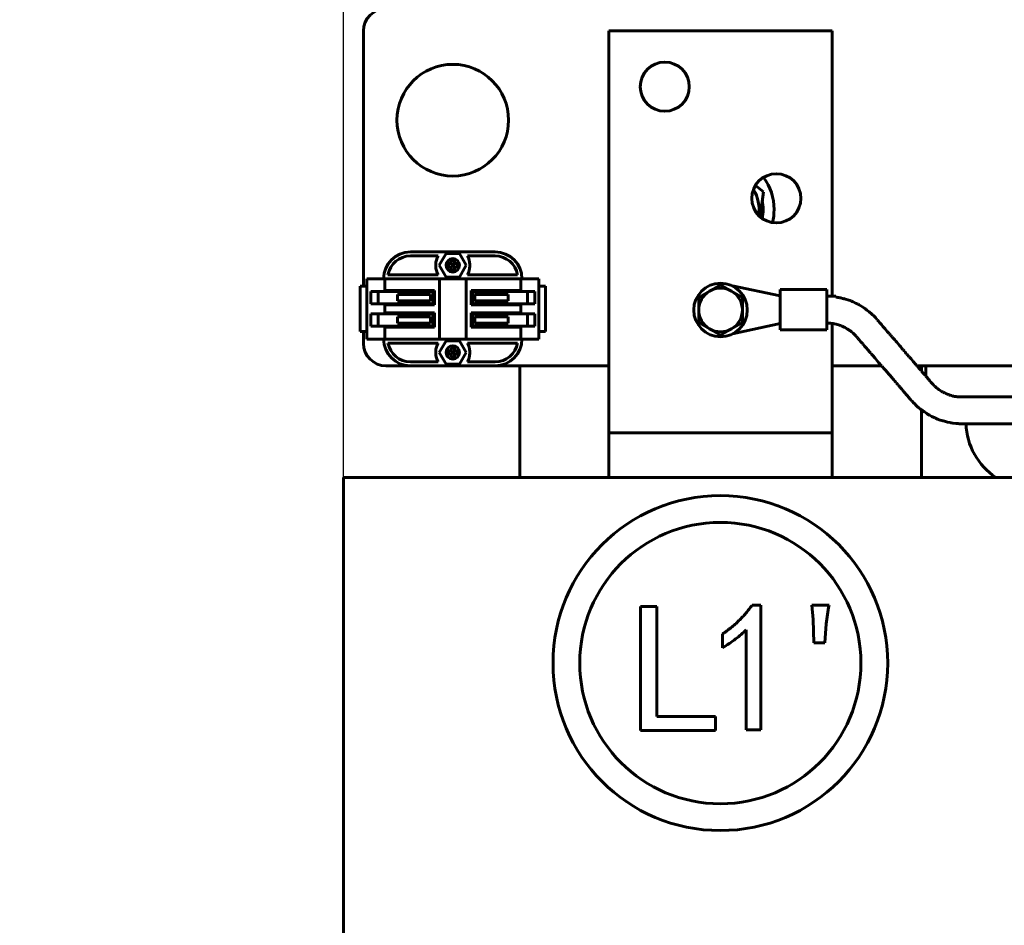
# Model space of a CAD drawing. Header units: millimetres. Extents: x 0 to 420, y 0 to 594.
# Tile 5 of 15: x 155 to 211, y 255 to 306. Entities that reach past the tile are written whole.
import ezdxf

# ---------------------------------------------------------------- set-up
doc = ezdxf.new("R2010")
doc.units = ezdxf.units.MM
doc.linetypes.add('K5LT_BASIC', pattern=[0])
doc.linetypes.add('K5LT_THIN', pattern=[0])
doc.layers.add('Системный слой', color=7, linetype='Continuous')
doc.styles.add('KDIMTEXTSTYLE', font='GOST_AU.SHX', dxfattribs={"width": 0.96, "oblique": 15, "height": 5})
doc.dimstyles.new('KDIMSTYLE (0.25)', dxfattribs={"dimtxt": 5, "dimasz": 1, "dimexe": 2, "dimexo": 0, "dimgap": 1, "dimtad": 1, "dimlfac": 4, "dimtxsty": 'KDIMTEXTSTYLE', "dimsah": 1, "dimcen": 0, "dimdle": 1, "dimadec": 0, "dimazin": 0, "dimtfac": 0.667, "dimtmove": 0, "dimatfit": 3, "dimfxl": 1, "dimtvp": 1, "dimtolj": 1, "dimtzin": 0, "dimarcsym": 0})

# ---------------------------------------------------------------- blocks, each defined once
blk = doc.blocks.new('U0')
at = {"layer": 'Системный слой', "color": 150, "linetype": 'K5LT_BASIC', "lineweight": 60, "true_color": 0x0080ff}
for p, q in [((175.934, 289.311), (175.934, 289.368)), ((175.934, 288.554), (175.934, 288.611))]:
    blk.add_line(p, q, dxfattribs=at)
blk = doc.blocks.new('U1')
at = {"layer": 'Системный слой', "color": 150, "linetype": 'K5LT_BASIC', "lineweight": 60, "true_color": 0x0080ff}
for p, q in [((175.934, 290.561), (175.934, 290.618)), ((175.934, 289.804), (175.934, 289.861))]:
    blk.add_line(p, q, dxfattribs=at)
blk = doc.blocks.new('U2')
at = {"layer": 'Системный слой', "color": 150, "linetype": 'K5LT_BASIC', "lineweight": 60, "true_color": 0x0080ff}
for p, q in [((183.549, 290.618), (183.549, 290.561)), ((183.549, 289.861), (183.549, 289.804))]:
    blk.add_line(p, q, dxfattribs=at)
blk = doc.blocks.new('U3')
at = {"layer": 'Системный слой', "color": 150, "linetype": 'K5LT_BASIC', "lineweight": 60, "true_color": 0x0080ff}
for p, q in [((183.549, 289.368), (183.549, 289.311)), ((183.549, 288.611), (183.549, 288.554))]:
    blk.add_line(p, q, dxfattribs=at)
blk = doc.blocks.new('U6')
at = {"layer": 'Системный слой', "color": 150, "linetype": 'K5LT_BASIC', "lineweight": 60, "true_color": 0x0080ff}
blk.add_line((183.492, 286.399), (183.492, 280.149), dxfattribs=at)
blk = doc.blocks.new('U7')
at = {"layer": 'Системный слой', "color": 150, "linetype": 'K5LT_BASIC', "lineweight": 60, "true_color": 0x0080ff}
for p, q in [((205.992, 286.111), (205.992, 286.399)), ((205.992, 280.149), (205.992, 283.937))]:
    blk.add_line(p, q, dxfattribs=at)
blk = doc.blocks.new('U30')
at = {"layer": 'Системный слой', "color": 150, "linetype": 'K5LT_BASIC', "lineweight": 60, "true_color": 0x0080ff}
for p, q in [((201.204, 290.248), (201.266, 290.236)), ((201.266, 290.236), (201.298, 290.231)), ((201.298, 290.231), (201.314, 290.228)), ((201.314, 290.228), (201.322, 290.226)), ((201.322, 290.226), (201.335, 290.224)), ((201.335, 290.224), (201.347, 290.222)), ((201.347, 290.222), (201.364, 290.218)), ((201.364, 290.218), (201.39, 290.214)), ((201.39, 290.214), (201.429, 290.206)), ((201.429, 290.206), (201.486, 290.195)), ((201.486, 290.195), (201.571, 290.176)), ((201.571, 290.176), (201.609, 290.167)), ((201.609, 290.167), (201.617, 290.165)), ((201.617, 290.165), (201.634, 290.16)), ((201.634, 290.16), (201.669, 290.151)), ((201.669, 290.151), (201.736, 290.132)), ((201.736, 290.132), (201.869, 290.092)), ((201.869, 290.092), (202.051, 290.027)), ((202.051, 290.027), (202.059, 290.024)), ((202.059, 290.024), (202.076, 290.017)), ((202.076, 290.017), (202.11, 290.003)), ((202.11, 290.003), (202.177, 289.975)), ((202.177, 289.975), (202.309, 289.914)), ((202.309, 289.914), (202.445, 289.844)), ((202.445, 289.844), (202.453, 289.84)), ((202.453, 289.84), (202.468, 289.831)), ((202.468, 289.831), (202.5, 289.813)), ((202.5, 289.813), (202.562, 289.777)), ((202.562, 289.777), (202.685, 289.701)), ((202.685, 289.701), (202.824, 289.607)), ((202.824, 289.607), (202.831, 289.602)), ((202.831, 289.602), (202.847, 289.591)), ((202.847, 289.591), (202.878, 289.568)), ((202.878, 289.568), (202.94, 289.522)), ((202.94, 289.522), (203.061, 289.426)), ((203.061, 289.426), (203.202, 289.306)), ((203.202, 289.306), (203.209, 289.299)), ((203.209, 289.299), (203.223, 289.286)), ((203.223, 289.286), (203.252, 289.26)), ((203.252, 289.26), (203.307, 289.207)), ((203.307, 289.207), (203.414, 289.099)), ((203.414, 289.099), (203.522, 288.98)), ((203.522, 288.98), (203.527, 288.974)), ((203.527, 288.974), (203.537, 288.962)), ((203.537, 288.962), (203.557, 288.939)), ((203.557, 288.939), (203.597, 288.892)), ((203.597, 288.892), (203.655, 288.825)), ((203.655, 288.825), (203.684, 288.791)), ((203.684, 288.791), (203.699, 288.774)), ((203.699, 288.774), (203.717, 288.753)), ((203.717, 288.753), (203.758, 288.705)), ((203.758, 288.705), (203.842, 288.608)), ((203.842, 288.608), (203.878, 288.566)), ((203.878, 288.566), (203.928, 288.507)), ((203.928, 288.507), (203.933, 288.502)), ((203.933, 288.502), (203.943, 288.49)), ((203.943, 288.49), (203.963, 288.467)), ((203.963, 288.467), (204.003, 288.421)), ((204.003, 288.421), (204.084, 288.327)), ((204.084, 288.327), (204.192, 288.201)), ((204.192, 288.201), (204.196, 288.197)), ((204.196, 288.197), (204.204, 288.188)), ((204.204, 288.188), (204.219, 288.17)), ((204.219, 288.17), (204.251, 288.133)), ((204.251, 288.133), (204.264, 288.117)), ((204.264, 288.117), (204.269, 288.112)), ((204.269, 288.112), (204.274, 288.106)), ((204.274, 288.106), (204.283, 288.095)), ((204.283, 288.095), (204.287, 288.091)), ((204.287, 288.091), (204.292, 288.085)), ((204.292, 288.085), (204.302, 288.074)), ((204.302, 288.074), (204.306, 288.069)), ((204.306, 288.069), (204.311, 288.063)), ((204.311, 288.063), (204.321, 288.051)), ((204.321, 288.051), (204.333, 288.038)), ((204.333, 288.038), (204.337, 288.033)), ((204.337, 288.033), (204.343, 288.026)), ((204.343, 288.026), (204.354, 288.013)), ((204.354, 288.013), (204.376, 287.987)), ((204.376, 287.987), (204.415, 287.942)), ((204.415, 287.942), (204.499, 287.845)), ((204.499, 287.845), (204.555, 287.78)), ((204.555, 287.78), (204.608, 287.718)), ((204.608, 287.718), (204.688, 287.626)), ((204.688, 287.626), (204.765, 287.536)), ((204.765, 287.536), (204.769, 287.531)), ((204.769, 287.531), (204.778, 287.52)), ((204.778, 287.52), (204.797, 287.499)), ((204.797, 287.499), (204.833, 287.457)), ((204.833, 287.457), (204.906, 287.372)), ((204.906, 287.372), (204.955, 287.315)), ((204.955, 287.315), (204.959, 287.311)), ((204.959, 287.311), (204.966, 287.303)), ((204.966, 287.303), (204.98, 287.287)), ((204.98, 287.287), (205.007, 287.255)), ((205.007, 287.255), (205.03, 287.229)), ((205.03, 287.229), (205.034, 287.224)), ((205.034, 287.224), (205.039, 287.218)), ((205.039, 287.218), (205.048, 287.207)), ((205.048, 287.207), (205.052, 287.202)), ((205.052, 287.202), (205.057, 287.197)), ((205.057, 287.197), (205.066, 287.186)), ((205.066, 287.186), (205.07, 287.182)), ((205.07, 287.182), (205.074, 287.177)), ((205.074, 287.177), (205.082, 287.168)), ((205.082, 287.168), (205.097, 287.15)), ((205.097, 287.15), (205.101, 287.146)), ((205.101, 287.146), (205.105, 287.141)), ((205.105, 287.141), (205.112, 287.132)), ((205.112, 287.132), (205.127, 287.115)), ((205.127, 287.115), (205.157, 287.08)), ((205.157, 287.08), (205.162, 287.075)), ((205.162, 287.075), (205.165, 287.071)), ((205.165, 287.071), (205.172, 287.064)), ((205.172, 287.064), (205.184, 287.05)), ((205.184, 287.05), (205.208, 287.022)), ((205.208, 287.022), (205.256, 286.966)), ((205.256, 286.966), (205.287, 286.929)), ((205.287, 286.929), (205.292, 286.924)), ((205.292, 286.924), (205.3, 286.915)), ((205.3, 286.915), (205.316, 286.896)), ((205.316, 286.896), (205.349, 286.858)), ((205.349, 286.858), (205.414, 286.783)), ((205.414, 286.783), (205.535, 286.642)), ((205.535, 286.642), (205.539, 286.638)), ((205.539, 286.638), (205.545, 286.63)), ((205.545, 286.63), (205.557, 286.616)), ((205.557, 286.616), (205.582, 286.587)), ((205.582, 286.587), (205.633, 286.528)), ((205.633, 286.528), (205.703, 286.447)), ((205.703, 286.447), (205.707, 286.442)), ((205.707, 286.442), (205.713, 286.435)), ((205.713, 286.435), (205.726, 286.42)), ((205.726, 286.42), (205.745, 286.398)), ((205.745, 286.398), (205.749, 286.393)), ((205.749, 286.393), (205.754, 286.387)), ((205.754, 286.387), (205.764, 286.375)), ((205.764, 286.375), (205.785, 286.351)), ((205.785, 286.351), (205.8, 286.334)), ((205.8, 286.334), (205.804, 286.329)), ((205.804, 286.329), (205.809, 286.323)), ((205.809, 286.323), (205.819, 286.312)), ((205.819, 286.312), (205.825, 286.305)), ((205.825, 286.305), (205.829, 286.3)), ((205.829, 286.3), (205.834, 286.295)), ((205.834, 286.295), (205.843, 286.284)), ((205.843, 286.284), (205.85, 286.276)), ((205.85, 286.276), (205.854, 286.271)), ((205.854, 286.271), (205.859, 286.265)), ((205.859, 286.265), (205.869, 286.253)), ((205.869, 286.253), (205.89, 286.23)), ((205.89, 286.23), (205.901, 286.216)), ((205.901, 286.216), (205.906, 286.211)), ((205.906, 286.211), (205.911, 286.205)), ((205.911, 286.205), (205.923, 286.191)), ((205.923, 286.191), (205.945, 286.165)), ((205.945, 286.165), (205.956, 286.152)), ((205.956, 286.152), (205.962, 286.146)), ((205.962, 286.146), (205.966, 286.141)), ((205.966, 286.141), (205.971, 286.136)), ((205.971, 286.136), (205.975, 286.131)), ((205.975, 286.131), (205.981, 286.124)), ((205.981, 286.124), (205.989, 286.114)), ((205.989, 286.114), (205.994, 286.109)), ((205.994, 286.109), (205.998, 286.104)), ((205.998, 286.104), (206.002, 286.099)), ((206.002, 286.099), (206.007, 286.094)), ((206.007, 286.094), (206.011, 286.089)), ((206.011, 286.089), (206.018, 286.081)), ((206.018, 286.081), (206.032, 286.065)), ((206.032, 286.065), (206.06, 286.032)), ((206.06, 286.032), (206.116, 285.967)), ((206.116, 285.967), (206.219, 285.847)), ((206.219, 285.847), (206.224, 285.842)), ((206.224, 285.842), (206.229, 285.836)), ((206.229, 285.836), (206.233, 285.831)), ((206.233, 285.831), (206.238, 285.825)), ((206.238, 285.825), (206.244, 285.819)), ((206.244, 285.819), (206.248, 285.814)), ((206.248, 285.814), (206.254, 285.806)), ((206.254, 285.806), (206.267, 285.791)), ((206.267, 285.791), (206.294, 285.761)), ((206.294, 285.761), (206.327, 285.722)), ((206.327, 285.722), (206.344, 285.702)), ((206.344, 285.702), (206.352, 285.692)), ((206.352, 285.692), (206.363, 285.68)), ((206.363, 285.68), (206.371, 285.671)), ((206.371, 285.671), (206.383, 285.656)), ((206.383, 285.656), (206.402, 285.635)), ((206.402, 285.635), (206.429, 285.603)), ((206.429, 285.603), (206.471, 285.555)), ((206.471, 285.555), (206.531, 285.485)), ((206.531, 285.485), (206.585, 285.422)), ((206.585, 285.422), (206.59, 285.417)), ((206.59, 285.417), (206.599, 285.406)), ((206.599, 285.406), (206.618, 285.385)), ((206.618, 285.385), (206.656, 285.344)), ((206.656, 285.344), (206.734, 285.265)), ((206.734, 285.265), (206.738, 285.261)), ((206.738, 285.261), (206.745, 285.254)), ((206.745, 285.254), (206.76, 285.241)), ((206.76, 285.241), (206.788, 285.214)), ((206.788, 285.214), (206.847, 285.163)), ((206.847, 285.163), (206.9, 285.12)), ((206.9, 285.12), (206.905, 285.116)), ((206.905, 285.116), (206.914, 285.11)), ((206.914, 285.11), (206.931, 285.097)), ((206.931, 285.097), (206.966, 285.071)), ((206.966, 285.071), (207.039, 285.022)), ((207.039, 285.022), (207.101, 284.983)), ((207.101, 284.983), (207.107, 284.98)), ((207.107, 284.98), (207.115, 284.975)), ((207.115, 284.975), (207.132, 284.965)), ((207.132, 284.965), (207.167, 284.945)), ((207.167, 284.945), (207.188, 284.934)), ((207.188, 284.934), (207.194, 284.931)), ((207.194, 284.931), (207.202, 284.927)), ((207.202, 284.927), (207.217, 284.919)), ((207.217, 284.919), (207.249, 284.903)), ((207.249, 284.903), (207.296, 284.879)), ((207.296, 284.879), (207.302, 284.876)), ((207.302, 284.876), (207.31, 284.873)), ((207.31, 284.873), (207.324, 284.866)), ((207.324, 284.866), (207.33, 284.863)), ((207.33, 284.863), (207.337, 284.86)), ((207.337, 284.86), (207.35, 284.854)), ((207.35, 284.854), (207.356, 284.852)), ((207.356, 284.852), (207.362, 284.849)), ((207.362, 284.849), (207.373, 284.844)), ((207.373, 284.844), (207.379, 284.842)), ((207.379, 284.842), (207.385, 284.839)), ((207.385, 284.839), (207.395, 284.834)), ((207.395, 284.834), (207.417, 284.825)), ((207.417, 284.825), (207.423, 284.822)), ((207.423, 284.822), (207.429, 284.82)), ((207.429, 284.82), (207.44, 284.815)), ((207.44, 284.815), (207.461, 284.806)), ((207.461, 284.806), (207.505, 284.789)), ((207.505, 284.789), (207.511, 284.787)), ((207.511, 284.787), (207.517, 284.785)), ((207.517, 284.785), (207.527, 284.781)), ((207.527, 284.781), (207.548, 284.773)), ((207.548, 284.773), (207.589, 284.759)), ((207.589, 284.759), (207.671, 284.733)), ((207.671, 284.733), (207.691, 284.728)), ((207.691, 284.728), (207.697, 284.726)), ((207.697, 284.726), (207.707, 284.723)), ((207.707, 284.723), (207.728, 284.718)), ((207.728, 284.718), (207.771, 284.708)), ((207.771, 284.708), (207.855, 284.69)), ((207.855, 284.69), (207.94, 284.676)), ((207.94, 284.676), (207.946, 284.675)), ((207.946, 284.675), (207.957, 284.674)), ((207.957, 284.674), (207.979, 284.671)), ((207.979, 284.671), (208.023, 284.666)), ((208.023, 284.666), (208.11, 284.659)), ((208.11, 284.659), (208.158, 284.656)), ((208.158, 284.656), (208.164, 284.656)), ((208.164, 284.656), (208.174, 284.656)), ((208.174, 284.656), (208.194, 284.655)), ((208.194, 284.655), (208.235, 284.654)), ((208.235, 284.654), (208.271, 284.654)), ((208.271, 284.654), (208.305, 284.654)), ((208.305, 284.654), (208.344, 284.654)), ((208.344, 284.654), (208.35, 284.654)), ((208.35, 284.654), (208.36, 284.654)), ((208.36, 284.654), (208.381, 284.654)), ((208.381, 284.654), (208.422, 284.654)), ((208.422, 284.654), (208.506, 284.654)), ((208.506, 284.654), (208.547, 284.654)), ((208.547, 284.654), (208.553, 284.654)), ((208.553, 284.654), (208.565, 284.654)), ((208.565, 284.654), (208.589, 284.654)), ((208.589, 284.654), (208.637, 284.654)), ((208.637, 284.654), (208.714, 284.654)), ((208.714, 284.654), (208.753, 284.654)), ((208.753, 284.654), (208.772, 284.654)), ((208.772, 284.654), (208.782, 284.654)), ((208.782, 284.654), (208.804, 284.654)), ((208.804, 284.654), (208.817, 284.654)), ((208.817, 284.654), (208.836, 284.654)), ((208.836, 284.654), (208.852, 284.654)), ((208.852, 284.654), (208.859, 284.654)), ((208.859, 284.654), (208.869, 284.654)), ((208.869, 284.654), (208.89, 284.654)), ((208.89, 284.654), (208.903, 284.654)), ((208.903, 284.654), (208.909, 284.654)), ((208.909, 284.654), (208.918, 284.654)), ((208.918, 284.654), (208.935, 284.654)), ((208.935, 284.654), (208.968, 284.654)), ((208.968, 284.654), (209.019, 284.654)), ((209.019, 284.654), (209.025, 284.654)), ((209.025, 284.654), (209.033, 284.654)), ((209.033, 284.654), (209.047, 284.654)), ((209.047, 284.654), (209.053, 284.654)), ((209.053, 284.654), (209.059, 284.654)), ((209.059, 284.654), (209.072, 284.654)), ((209.072, 284.654), (209.078, 284.654)), ((209.078, 284.654), (209.084, 284.654)), ((209.084, 284.654), (209.093, 284.654)), ((209.093, 284.654), (209.111, 284.654)), ((209.111, 284.654), (209.123, 284.654)), ((209.123, 284.654), (209.129, 284.654)), ((209.129, 284.654), (209.137, 284.654)), ((209.137, 284.654), (209.153, 284.654)), ((209.153, 284.654), (209.185, 284.654)), ((209.185, 284.654), (209.215, 284.654)), ((209.215, 284.654), (209.221, 284.654)), ((209.221, 284.654), (209.229, 284.654)), ((209.229, 284.654), (209.244, 284.654)), ((209.244, 284.654), (209.251, 284.654)), ((209.251, 284.654), (209.259, 284.654)), ((209.259, 284.654), (209.276, 284.654)), ((209.276, 284.654), (209.309, 284.654)), ((209.309, 284.654), (209.375, 284.654)), ((209.375, 284.654), (209.451, 284.654)), ((209.451, 284.654), (209.545, 284.654)), ((209.545, 284.654), (209.658, 284.654)), ((209.658, 284.654), (209.677, 284.654)), ((209.677, 284.654), (209.683, 284.654)), ((209.683, 284.654), (209.693, 284.654)), ((209.693, 284.654), (209.713, 284.654)), ((209.713, 284.654), (209.753, 284.654)), ((209.753, 284.654), (209.791, 284.654)), ((209.791, 284.654), (209.797, 284.654)), ((209.797, 284.654), (209.805, 284.654)), ((209.805, 284.654), (209.819, 284.654)), ((209.819, 284.654), (209.826, 284.654)), ((209.826, 284.654), (209.833, 284.654)), ((209.833, 284.654), (209.847, 284.654)), ((209.847, 284.654), (209.853, 284.654)), ((209.853, 284.654), (209.86, 284.654)), ((209.86, 284.654), (209.872, 284.654)), ((209.872, 284.654), (209.897, 284.654)), ((209.897, 284.654), (209.946, 284.654)), ((209.946, 284.654), (209.988, 284.654)), ((209.988, 284.654), (210.071, 284.654)), ((210.071, 284.654), (210.238, 284.654)), ((210.238, 284.654), (210.571, 284.654)), ((210.571, 284.654), (211.239, 284.654))]:
    blk.add_line(p, q, dxfattribs=at)
blk = doc.blocks.new('U35')
at = {"layer": 'Системный слой', "color": 150, "linetype": 'K5LT_BASIC', "lineweight": 60, "true_color": 0x0080ff}
for p, q in [((200.704, 288.789), (200.742, 288.789)), ((200.742, 288.789), (200.764, 288.788)), ((200.764, 288.788), (200.779, 288.788)), ((200.779, 288.788), (200.79, 288.787)), ((200.79, 288.787), (200.801, 288.787)), ((200.801, 288.787), (200.822, 288.785)), ((200.822, 288.785), (200.864, 288.782)), ((200.864, 288.782), (200.896, 288.779)), ((200.896, 288.779), (200.912, 288.778)), ((200.912, 288.778), (200.923, 288.777)), ((200.923, 288.777), (200.934, 288.776)), ((200.934, 288.776), (200.945, 288.774)), ((200.945, 288.774), (200.958, 288.773)), ((200.958, 288.773), (200.976, 288.772)), ((200.976, 288.772), (200.992, 288.77)), ((200.992, 288.77), (201.003, 288.769)), ((201.003, 288.769), (201.014, 288.767)), ((201.014, 288.767), (201.029, 288.765)), ((201.029, 288.765), (201.06, 288.76)), ((201.06, 288.76), (201.122, 288.749)), ((201.122, 288.749), (201.222, 288.726)), ((201.222, 288.726), (201.233, 288.723)), ((201.233, 288.723), (201.249, 288.719)), ((201.249, 288.719), (201.28, 288.71)), ((201.28, 288.71), (201.342, 288.691)), ((201.342, 288.691), (201.458, 288.65)), ((201.458, 288.65), (201.468, 288.646)), ((201.468, 288.646), (201.481, 288.641)), ((201.481, 288.641), (201.504, 288.632)), ((201.504, 288.632), (201.514, 288.628)), ((201.514, 288.628), (201.526, 288.622)), ((201.526, 288.622), (201.551, 288.612)), ((201.551, 288.612), (201.6, 288.59)), ((201.6, 288.59), (201.61, 288.586)), ((201.61, 288.586), (201.621, 288.581)), ((201.621, 288.581), (201.632, 288.576)), ((201.632, 288.576), (201.642, 288.571)), ((201.642, 288.571), (201.653, 288.566)), ((201.653, 288.566), (201.663, 288.561)), ((201.663, 288.561), (201.676, 288.554)), ((201.676, 288.554), (201.7, 288.543)), ((201.7, 288.543), (201.71, 288.538)), ((201.71, 288.538), (201.722, 288.532)), ((201.722, 288.532), (201.745, 288.52)), ((201.745, 288.52), (201.791, 288.495)), ((201.791, 288.495), (201.801, 288.49)), ((201.801, 288.49), (201.81, 288.484)), ((201.81, 288.484), (201.828, 288.474)), ((201.828, 288.474), (201.863, 288.453)), ((201.863, 288.453), (201.931, 288.411)), ((201.931, 288.411), (201.974, 288.381)), ((201.974, 288.381), (201.983, 288.375)), ((201.983, 288.375), (201.995, 288.366)), ((201.995, 288.366), (202.02, 288.348)), ((202.02, 288.348), (202.07, 288.31)), ((202.07, 288.31), (202.166, 288.228)), ((202.166, 288.228), (202.174, 288.22)), ((202.174, 288.22), (202.182, 288.213)), ((202.182, 288.213), (202.195, 288.201)), ((202.195, 288.201), (202.22, 288.178)), ((202.22, 288.178), (202.268, 288.129)), ((202.268, 288.129), (202.336, 288.056)), ((202.336, 288.056), (202.344, 288.048)), ((202.344, 288.048), (202.355, 288.035)), ((202.355, 288.035), (202.377, 288.011)), ((202.377, 288.011), (202.407, 287.976)), ((202.407, 287.976), (202.423, 287.957)), ((202.423, 287.957), (202.435, 287.943)), ((202.435, 287.943), (202.446, 287.93)), ((202.446, 287.93), (202.46, 287.914)), ((202.46, 287.914), (202.479, 287.892)), ((202.479, 287.892), (202.486, 287.883)), ((202.486, 287.883), (202.494, 287.875)), ((202.494, 287.875), (202.507, 287.859)), ((202.507, 287.859), (202.533, 287.829)), ((202.533, 287.829), (202.585, 287.768)), ((202.585, 287.768), (202.678, 287.661)), ((202.678, 287.661), (202.685, 287.652)), ((202.685, 287.652), (202.698, 287.637)), ((202.698, 287.637), (202.723, 287.608)), ((202.723, 287.608), (202.773, 287.55)), ((202.773, 287.55), (202.814, 287.503)), ((202.814, 287.503), (202.834, 287.48)), ((202.834, 287.48), (202.859, 287.451)), ((202.859, 287.451), (202.902, 287.4)), ((202.902, 287.4), (202.934, 287.364)), ((202.934, 287.364), (202.981, 287.309)), ((202.981, 287.309), (203.007, 287.279)), ((203.007, 287.279), (203.014, 287.271)), ((203.014, 287.271), (203.025, 287.258)), ((203.025, 287.258), (203.04, 287.24)), ((203.04, 287.24), (203.047, 287.232)), ((203.047, 287.232), (203.056, 287.222)), ((203.056, 287.222), (203.074, 287.201)), ((203.074, 287.201), (203.085, 287.188)), ((203.085, 287.188), (203.093, 287.179)), ((203.093, 287.179), (203.1, 287.171)), ((203.1, 287.171), (203.107, 287.162)), ((203.107, 287.162), (203.115, 287.153)), ((203.115, 287.153), (203.126, 287.141)), ((203.126, 287.141), (203.135, 287.131)), ((203.135, 287.131), (203.142, 287.122)), ((203.142, 287.122), (203.149, 287.114)), ((203.149, 287.114), (203.156, 287.105)), ((203.156, 287.105), (203.164, 287.096)), ((203.164, 287.096), (203.171, 287.088)), ((203.171, 287.088), (203.185, 287.072)), ((203.185, 287.072), (203.213, 287.04)), ((203.213, 287.04), (203.268, 286.976)), ((203.268, 286.976), (203.378, 286.848)), ((203.378, 286.848), (203.599, 286.591)), ((203.599, 286.591), (203.765, 286.399)), ((203.765, 286.399), (203.772, 286.39)), ((203.772, 286.39), (203.779, 286.382)), ((203.779, 286.382), (203.787, 286.373)), ((203.787, 286.373), (203.799, 286.358)), ((203.799, 286.358), (203.825, 286.329)), ((203.825, 286.329), (203.876, 286.27)), ((203.876, 286.27), (203.977, 286.152)), ((203.977, 286.152), (204.18, 285.917)), ((204.18, 285.917), (204.2, 285.893)), ((204.2, 285.893), (204.348, 285.721)), ((204.348, 285.721), (204.387, 285.676)), ((204.387, 285.676), (204.445, 285.609)), ((204.445, 285.609), (204.497, 285.548)), ((204.497, 285.548), (204.505, 285.54)), ((204.505, 285.54), (204.516, 285.526)), ((204.516, 285.526), (204.539, 285.499)), ((204.539, 285.499), (204.584, 285.447)), ((204.584, 285.447), (204.591, 285.439)), ((204.591, 285.439), (204.601, 285.428)), ((204.601, 285.428), (204.62, 285.406)), ((204.62, 285.406), (204.658, 285.362)), ((204.658, 285.362), (204.665, 285.353)), ((204.665, 285.353), (204.672, 285.345)), ((204.672, 285.345), (204.68, 285.336)), ((204.68, 285.336), (204.687, 285.327)), ((204.687, 285.327), (204.695, 285.319)), ((204.695, 285.319), (204.704, 285.308)), ((204.704, 285.308), (204.711, 285.3)), ((204.711, 285.3), (204.719, 285.29)), ((204.719, 285.29), (204.735, 285.271)), ((204.735, 285.271), (204.744, 285.262)), ((204.744, 285.262), (204.751, 285.253)), ((204.751, 285.253), (204.76, 285.243)), ((204.76, 285.243), (204.777, 285.223)), ((204.777, 285.223), (204.811, 285.183)), ((204.811, 285.183), (204.823, 285.17)), ((204.823, 285.17), (204.83, 285.162)), ((204.83, 285.162), (204.84, 285.15)), ((204.84, 285.15), (204.859, 285.128)), ((204.859, 285.128), (204.898, 285.083)), ((204.898, 285.083), (204.95, 285.023)), ((204.95, 285.023), (204.976, 284.993)), ((204.976, 284.993), (205.012, 284.95)), ((205.012, 284.95), (205.078, 284.873)), ((205.078, 284.873), (205.125, 284.819)), ((205.125, 284.819), (205.197, 284.736)), ((205.197, 284.736), (205.289, 284.628)), ((205.289, 284.628), (205.297, 284.62)), ((205.297, 284.62), (205.309, 284.606)), ((205.309, 284.606), (205.334, 284.577)), ((205.334, 284.577), (205.383, 284.519)), ((205.383, 284.519), (205.448, 284.444)), ((205.448, 284.444), (205.456, 284.435)), ((205.456, 284.435), (205.467, 284.422)), ((205.467, 284.422), (205.491, 284.396)), ((205.491, 284.396), (205.538, 284.345)), ((205.538, 284.345), (205.635, 284.246)), ((205.635, 284.246), (205.66, 284.223)), ((205.66, 284.223), (205.668, 284.215)), ((205.668, 284.215), (205.681, 284.202)), ((205.681, 284.202), (205.708, 284.177)), ((205.708, 284.177), (205.761, 284.129)), ((205.761, 284.129), (205.87, 284.035)), ((205.87, 284.035), (205.92, 283.994)), ((205.92, 283.994), (205.928, 283.987)), ((205.928, 283.987), (205.941, 283.978)), ((205.941, 283.978), (205.965, 283.958)), ((205.965, 283.958), (205.992, 283.937)), ((205.992, 283.937), (206.001, 283.93)), ((206.001, 283.93), (206.01, 283.923)), ((206.01, 283.923), (206.019, 283.917)), ((206.019, 283.917), (206.03, 283.908)), ((206.03, 283.908), (206.046, 283.897)), ((206.046, 283.897), (206.055, 283.89)), ((206.055, 283.89), (206.067, 283.881)), ((206.067, 283.881), (206.081, 283.872)), ((206.081, 283.872), (206.098, 283.859)), ((206.098, 283.859), (206.124, 283.841)), ((206.124, 283.841), (206.161, 283.815)), ((206.161, 283.815), (206.216, 283.777)), ((206.216, 283.777), (206.3, 283.722)), ((206.3, 283.722), (206.313, 283.714)), ((206.313, 283.714), (206.323, 283.708)), ((206.323, 283.708), (206.339, 283.697)), ((206.339, 283.697), (206.373, 283.677)), ((206.373, 283.677), (206.441, 283.637)), ((206.441, 283.637), (206.579, 283.562)), ((206.579, 283.562), (206.752, 283.479)), ((206.752, 283.479), (206.762, 283.474)), ((206.762, 283.474), (206.781, 283.466)), ((206.781, 283.466), (206.818, 283.45)), ((206.818, 283.45), (206.894, 283.42)), ((206.894, 283.42), (207.049, 283.363)), ((207.049, 283.363), (207.138, 283.334)), ((207.138, 283.334), (207.149, 283.331)), ((207.149, 283.331), (207.169, 283.325)), ((207.169, 283.325), (207.208, 283.313)), ((207.208, 283.313), (207.288, 283.291)), ((207.288, 283.291), (207.447, 283.252)), ((207.447, 283.252), (207.598, 283.22)), ((207.598, 283.22), (207.609, 283.218)), ((207.609, 283.218), (207.63, 283.215)), ((207.63, 283.215), (207.67, 283.208)), ((207.67, 283.208), (207.751, 283.195)), ((207.751, 283.195), (207.915, 283.174)), ((207.915, 283.174), (208.066, 283.161)), ((208.066, 283.161), (208.078, 283.16)), ((208.078, 283.16), (208.096, 283.159)), ((208.096, 283.159), (208.134, 283.157)), ((208.134, 283.157), (208.21, 283.155)), ((208.21, 283.155), (208.303, 283.154)), ((208.303, 283.154), (208.315, 283.154)), ((208.315, 283.154), (208.331, 283.154)), ((208.331, 283.154), (208.363, 283.154)), ((208.363, 283.154), (208.415, 283.154)), ((208.415, 283.154), (208.441, 283.154)), ((208.441, 283.154), (208.454, 283.154)), ((208.454, 283.154), (208.471, 283.154)), ((208.471, 283.154), (208.485, 283.154)), ((208.485, 283.154), (208.496, 283.154)), ((208.496, 283.154), (208.508, 283.154)), ((208.508, 283.154), (208.523, 283.154)), ((208.523, 283.154), (208.535, 283.154)), ((208.535, 283.154), (208.546, 283.154)), ((208.546, 283.154), (208.557, 283.154)), ((208.557, 283.154), (208.568, 283.154)), ((208.568, 283.154), (208.583, 283.154)), ((208.583, 283.154), (208.614, 283.154)), ((208.614, 283.154), (208.674, 283.154)), ((208.674, 283.154), (208.688, 283.154)), ((208.688, 283.154), (208.699, 283.154)), ((208.699, 283.154), (208.713, 283.154)), ((208.713, 283.154), (208.74, 283.154)), ((208.74, 283.154), (208.795, 283.154)), ((208.795, 283.154), (208.806, 283.154)), ((208.806, 283.154), (208.816, 283.154)), ((208.816, 283.154), (208.827, 283.154)), ((208.827, 283.154), (208.838, 283.154)), ((208.838, 283.154), (208.852, 283.154)), ((208.852, 283.154), (208.863, 283.154)), ((208.863, 283.154), (208.875, 283.154)), ((208.875, 283.154), (208.9, 283.154)), ((208.9, 283.154), (208.914, 283.154)), ((208.914, 283.154), (208.925, 283.154)), ((208.925, 283.154), (208.938, 283.154)), ((208.938, 283.154), (208.957, 283.154)), ((208.957, 283.154), (208.986, 283.154)), ((208.986, 283.154), (209.02, 283.154)), ((209.02, 283.154), (209.031, 283.154)), ((209.031, 283.154), (209.042, 283.154)), ((209.042, 283.154), (209.053, 283.154)), ((209.053, 283.154), (209.064, 283.154)), ((209.064, 283.154), (209.081, 283.154)), ((209.081, 283.154), (209.115, 283.154)), ((209.115, 283.154), (209.184, 283.154)), ((209.184, 283.154), (209.321, 283.154)), ((209.321, 283.154), (209.595, 283.154)), ((209.595, 283.154), (210.145, 283.154)), ((210.145, 283.154), (211.243, 283.154))]:
    blk.add_line(p, q, dxfattribs=at)
blk = doc.blocks.new('U45')
at = {"layer": 'Системный слой', "color": 150, "linetype": 'K5LT_BASIC', "lineweight": 60, "true_color": 0x0080ff}
for start, end in [(0, 36.7612), (345.8587, 0)]:
    blk.add_arc((194.742, 295.149), 3, start, end, dxfattribs=at)
blk = doc.blocks.new('U50')
at = {"layer": 'Системный слой', "color": 150, "linetype": 'K5LT_BASIC', "lineweight": 60, "true_color": 0x0080ff}
for start, end in [(32.9827, 34.7104), (347.9095, 12.0626)]:
    blk.add_arc((194.742, 295.149), 2.388, start, end, dxfattribs=at)
blk = doc.blocks.new('U56')
at = {"layer": 'Системный слой', "color": 150, "linetype": 'K5LT_BASIC', "lineweight": 60, "true_color": 0x0080ff}
for p, q in [((174.742, 305.149), (174.742, 290.861)), ((174.742, 288.311), (174.742, 287.649))]:
    blk.add_line(p, q, dxfattribs=at)
blk = doc.blocks.new('U57')
at = {"layer": 'Системный слой', "color": 150, "linetype": 'K5LT_BASIC', "lineweight": 60, "true_color": 0x0080ff}
for p, q in [((175.992, 286.399), (177.367, 286.399)), ((182.117, 286.399), (188.492, 286.399)), ((200.992, 286.399), (203.765, 286.399)), ((205.744, 286.399), (218.242, 286.399))]:
    blk.add_line(p, q, dxfattribs=at)
blk = doc.blocks.new('U76')
at = {"layer": 'Системный слой', "color": 150, "linetype": 'K5LT_BASIC', "lineweight": 60, "true_color": 0x0080ff}
for p, q in [((200.992, 290.29), (200.992, 305.149)), ((200.992, 283.899), (200.992, 288.77))]:
    blk.add_line(p, q, dxfattribs=at)
blk = doc.blocks.new('U95')
at = {"layer": 'Системный слой', "color": 150, "linetype": 'K5LT_BASIC', "lineweight": 60, "true_color": 0x0080ff}
for start, end in [(181.8359, 236.4427), (303.5573, 358.1642)]:
    blk.add_arc((212.242, 283.274), 3.75, start, end, dxfattribs=at)
blk = doc.blocks.new('KDIMARROW_01')
at = {"layer": 'Системный слой'}
blk.add_hatch(color=0, dxfattribs=at).paths.add_polyline_path([(-5, -0.658), (0, 0), (-5, 0.658), (-4.5, 0)])
at = {"layer": 'Системный слой', "color": 0, "linetype": 'K5LT_THIN', "lineweight": 18}
for p, q in [((-4.5, 0), (-5, 0.658)), ((-5, 0.658), (0, 0)), ((0, 0), (-5, -0.658)), ((-5, -0.658), (-4.5, 0)), ((0, 0), (-1, 0))]:
    blk.add_line(p, q, dxfattribs=at)

msp = doc.modelspace()

# ---------------------------------------------------------------- linework, layer by layer
at = {"layer": 'Системный слой', "color": 150, "linetype": 'K5LT_BASIC', "lineweight": 60, "true_color": 0x0080ff}
for p, q in [((188.4917, 283.8989), (188.4917, 305.1489)), ((188.4917, 305.1489), (200.9917, 305.1489)), ((197.1417, 296.1441), (196.6922, 296.4887)), ((196.9577, 294.7423), (197.1417, 296.1441)), ((177.3667, 292.7739), (182.1167, 292.7739)), ((177.3667, 292.5489), (178.919, 292.5489)), ((179.3629, 292.6801), (178.984, 292.0239)), ((180.1206, 292.6801), (179.3629, 292.6801)), ((180.4995, 292.0239), (180.1206, 292.6801)), ((180.5645, 292.5489), (182.1167, 292.5489)), ((178.7917, 291.9739), (178.7917, 292.0739)), ((178.984, 292.0239), (179.3629, 291.3676)), ((179.498, 292.1176), (179.648, 292.1176)), ((179.498, 291.9301), (179.498, 292.1176)), ((179.648, 291.9301), (179.498, 291.9301)), ((179.648, 292.2676), (179.8355, 292.2676)), ((179.648, 292.1176), (179.648, 292.2676)), ((179.648, 292.1176), (179.7417, 292.0239)), ((179.648, 291.9301), (179.7417, 292.0239)), ((179.648, 291.7801), (179.648, 291.9301)), ((179.8355, 292.1176), (179.7417, 292.0239)), ((179.7417, 292.0239), (179.8355, 291.9301)), ((179.8355, 292.2676), (179.8355, 292.1176)), ((179.8355, 292.1176), (179.9855, 292.1176)), ((179.9855, 291.9301), (179.8355, 291.9301)), ((179.8355, 291.9301), (179.8355, 291.7801)), ((179.9855, 292.1176), (179.9855, 291.9301)), ((180.1206, 291.3676), (180.4995, 292.0239)), ((180.6917, 292.0739), (180.6917, 291.9739)), ((174.9292, 287.8989), (174.9292, 291.2739)), ((175.0916, 291.2739), (174.9292, 291.2739)), ((175.7719, 291.2739), (175.0916, 291.2739)), ((175.7719, 291.2739), (175.9343, 291.2739)), ((175.9343, 290.6184), (175.9343, 291.2739)), ((176.0308, 291.2739), (175.9343, 291.2739)), ((176.5775, 291.2739), (176.0308, 291.2739)), ((178.919, 291.4989), (176.1118, 291.4989)), ((176.731, 291.2739), (176.5775, 291.2739)), ((178.9417, 291.2739), (176.731, 291.2739)), ((178.9917, 291.2739), (178.9417, 291.2739)), ((178.9917, 287.8989), (178.9917, 291.2739)), ((178.9917, 291.2739), (179.0167, 291.2739)), ((180.4667, 291.2739), (179.0167, 291.2739)), ((179.3629, 291.3676), (180.1206, 291.3676)), ((179.8355, 291.7801), (179.648, 291.7801)), ((180.4667, 291.2739), (180.4917, 291.2739)), ((180.5417, 291.2739), (180.4917, 291.2739)), ((180.4917, 291.2739), (180.4917, 287.8989)), ((182.7525, 291.2739), (180.5417, 291.2739)), ((183.3717, 291.4989), (180.5645, 291.4989)), ((182.906, 291.2739), (182.7525, 291.2739)), ((183.4527, 291.2739), (182.906, 291.2739)), ((183.5492, 291.2739), (183.4527, 291.2739)), ((183.5492, 291.2739), (183.5492, 290.6184)), ((183.5492, 291.2739), (183.7116, 291.2739)), ((184.3919, 291.2739), (183.7116, 291.2739)), ((184.5542, 291.2739), (184.3919, 291.2739)), ((184.5542, 291.2739), (184.5542, 287.8989)), ((174.5542, 290.8614), (174.5542, 289.6872)), ((174.9292, 290.8614), (174.5542, 290.8614)), ((184.9292, 290.8614), (184.5542, 290.8614)), ((184.9292, 289.6872), (184.9292, 290.8614)), ((194.7417, 290.9355), (194.1305, 290.5826)), ((195.353, 290.5826), (194.7417, 290.9355)), ((198.0789, 290.3146), (195.4027, 290.8704)), ((175.2679, 290.5614), (175.1429, 290.5614)), ((175.1429, 289.8614), (175.1429, 290.5614)), ((175.507, 290.5614), (175.2679, 290.5614)), ((175.557, 290.5614), (175.507, 290.5614)), ((175.557, 290.5614), (175.6072, 290.5614)), ((175.557, 290.5614), (175.557, 289.8614)), ((176.0948, 290.5614), (175.6072, 290.5614)), ((175.9343, 290.6184), (176.0308, 290.6184)), ((176.0308, 290.6184), (176.5775, 290.6184)), ((176.0948, 290.5614), (176.1798, 290.5614)), ((176.5615, 290.5614), (176.1798, 290.5614)), ((176.6046, 290.5614), (176.5615, 290.5614)), ((176.5775, 290.6184), (176.731, 290.6184)), ((178.2417, 290.5614), (176.6046, 290.5614)), ((176.6452, 290.0387), (176.6452, 290.3841)), ((176.6452, 290.3841), (178.2417, 290.3841)), ((176.731, 290.6184), (178.709, 290.6184)), ((178.6167, 290.5614), (178.2417, 290.5614)), ((178.2417, 290.3841), (178.4972, 290.3841)), ((178.4972, 290.0387), (178.4972, 290.3841)), ((178.6167, 290.5614), (178.6167, 289.8614)), ((178.709, 290.6184), (178.709, 289.8043)), ((180.7745, 290.6184), (182.7525, 290.6184)), ((180.7745, 289.8043), (180.7745, 290.6184)), ((181.2417, 290.5614), (180.8667, 290.5614)), ((180.8667, 289.8614), (180.8667, 290.5614)), ((180.9863, 290.3841), (180.9863, 290.0387)), ((180.9863, 290.3841), (181.2417, 290.3841)), ((182.8789, 290.5614), (181.2417, 290.5614)), ((181.2417, 290.3841), (182.8382, 290.3841)), ((182.7525, 290.6184), (182.906, 290.6184)), ((182.8382, 290.3841), (182.8382, 290.0387)), ((182.922, 290.5614), (182.8789, 290.5614)), ((182.906, 290.6184), (183.4527, 290.6184)), ((183.3037, 290.5614), (182.922, 290.5614)), ((183.3037, 290.5614), (183.3887, 290.5614)), ((183.8763, 290.5614), (183.3887, 290.5614)), ((183.4527, 290.6184), (183.5492, 290.6184)), ((183.8763, 290.5614), (183.9265, 290.5614)), ((183.9265, 289.8614), (183.9265, 290.5614)), ((183.9765, 290.5614), (183.9265, 290.5614)), ((184.2156, 290.5614), (183.9765, 290.5614)), ((184.3406, 290.5614), (184.2156, 290.5614)), ((184.3406, 290.5614), (184.3406, 289.8614)), ((194.1305, 290.5826), (193.5192, 290.2297)), ((193.5192, 290.2297), (193.5192, 289.5239)), ((195.9642, 290.2297), (195.353, 290.5826)), ((195.9642, 289.5239), (195.9642, 290.2297)), ((198.0789, 288.4146), (198.0789, 290.6646)), ((198.0789, 290.6646), (200.7039, 290.6646)), ((200.7039, 288.4146), (200.7039, 290.6646)), ((200.7039, 290.2896), (201.2039, 290.2896)), ((201.2039, 290.2896), (201.2039, 290.2483)), ((174.5542, 289.6872), (174.5542, 289.4856)), ((175.1429, 289.8614), (175.2679, 289.8614)), ((175.2679, 289.8614), (175.507, 289.8614)), ((175.507, 289.8614), (175.557, 289.8614)), ((175.6072, 289.8614), (175.557, 289.8614)), ((175.6072, 289.8614), (176.0948, 289.8614)), ((176.0308, 289.8043), (175.9343, 289.8043)), ((175.9343, 289.3684), (175.9343, 289.8043)), ((176.5775, 289.8043), (176.0308, 289.8043)), ((176.1798, 289.8614), (176.0948, 289.8614)), ((176.1798, 289.8614), (176.5615, 289.8614)), ((176.6046, 289.8614), (176.5615, 289.8614)), ((176.731, 289.8043), (176.5775, 289.8043)), ((176.6046, 289.8614), (178.2417, 289.8614)), ((178.2417, 290.0387), (176.6452, 290.0387)), ((178.709, 289.8043), (176.731, 289.8043)), ((178.4972, 290.0387), (178.2417, 290.0387)), ((178.2417, 289.8614), (178.6167, 289.8614)), ((182.7525, 289.8043), (180.7745, 289.8043)), ((180.8667, 289.8614), (181.2417, 289.8614)), ((181.2417, 290.0387), (180.9863, 290.0387)), ((182.8382, 290.0387), (181.2417, 290.0387)), ((181.2417, 289.8614), (182.8789, 289.8614)), ((182.906, 289.8043), (182.7525, 289.8043)), ((182.8789, 289.8614), (182.922, 289.8614)), ((183.4527, 289.8043), (182.906, 289.8043)), ((183.3037, 289.8614), (182.922, 289.8614)), ((183.3887, 289.8614), (183.3037, 289.8614)), ((183.3887, 289.8614), (183.8763, 289.8614)), ((183.5492, 289.8043), (183.4527, 289.8043)), ((183.5492, 289.8043), (183.5492, 289.3684)), ((183.9265, 289.8614), (183.8763, 289.8614)), ((183.9265, 289.8614), (183.9765, 289.8614)), ((183.9765, 289.8614), (184.2156, 289.8614)), ((184.2156, 289.8614), (184.3406, 289.8614)), ((184.9292, 289.6872), (184.9292, 289.4856)), ((174.5542, 289.4856), (174.5542, 288.3114)), ((175.2679, 289.3114), (175.1429, 289.3114)), ((175.1429, 288.6114), (175.1429, 289.3114)), ((175.507, 289.3114), (175.2679, 289.3114)), ((175.557, 289.3114), (175.507, 289.3114)), ((175.557, 289.3114), (175.557, 288.6114)), ((175.557, 289.3114), (175.6072, 289.3114)), ((176.0948, 289.3114), (175.6072, 289.3114)), ((175.9343, 289.3684), (176.0308, 289.3684)), ((176.0308, 289.3684), (176.5775, 289.3684)), ((176.0948, 289.3114), (176.1798, 289.3114)), ((176.5615, 289.3114), (176.1798, 289.3114)), ((176.6046, 289.3114), (176.5615, 289.3114)), ((176.5775, 289.3684), (176.731, 289.3684)), ((178.2417, 289.3114), (176.6046, 289.3114)), ((176.6452, 289.1341), (178.2417, 289.1341)), ((176.6452, 288.7887), (176.6452, 289.1341)), ((176.731, 289.3684), (178.709, 289.3684)), ((178.6167, 289.3114), (178.2417, 289.3114)), ((178.2417, 289.1341), (178.4972, 289.1341)), ((178.4972, 288.7887), (178.4972, 289.1341)), ((178.6167, 289.3114), (178.6167, 288.6114)), ((178.709, 289.3684), (178.709, 288.5543)), ((180.7745, 289.3684), (182.7525, 289.3684)), ((180.7745, 288.5543), (180.7745, 289.3684)), ((180.8667, 288.6114), (180.8667, 289.3114)), ((181.2417, 289.3114), (180.8667, 289.3114)), ((180.9863, 289.1341), (180.9863, 288.7887)), ((180.9863, 289.1341), (181.2417, 289.1341)), ((182.8789, 289.3114), (181.2417, 289.3114)), ((181.2417, 289.1341), (182.8382, 289.1341)), ((182.7525, 289.3684), (182.906, 289.3684)), ((182.8382, 289.1341), (182.8382, 288.7887)), ((182.922, 289.3114), (182.8789, 289.3114)), ((182.906, 289.3684), (183.4527, 289.3684)), ((183.3037, 289.3114), (182.922, 289.3114)), ((183.3037, 289.3114), (183.3887, 289.3114)), ((183.8763, 289.3114), (183.3887, 289.3114)), ((183.4527, 289.3684), (183.5492, 289.3684)), ((183.8763, 289.3114), (183.9265, 289.3114)), ((183.9765, 289.3114), (183.9265, 289.3114)), ((183.9265, 288.6114), (183.9265, 289.3114)), ((184.2156, 289.3114), (183.9765, 289.3114)), ((184.3406, 289.3114), (184.2156, 289.3114)), ((184.3406, 289.3114), (184.3406, 288.6114)), ((184.9292, 288.3114), (184.9292, 289.4856)), ((193.5192, 289.5239), (193.5192, 288.8181)), ((195.9642, 288.8181), (195.9642, 289.5239)), ((175.1429, 288.6114), (175.2679, 288.6114)), ((175.2679, 288.6114), (175.507, 288.6114)), ((175.507, 288.6114), (175.557, 288.6114)), ((175.6072, 288.6114), (175.557, 288.6114)), ((175.6072, 288.6114), (176.0948, 288.6114)), ((175.9343, 287.8989), (175.9343, 288.5543)), ((176.0308, 288.5543), (175.9343, 288.5543)), ((176.5775, 288.5543), (176.0308, 288.5543)), ((176.1798, 288.6114), (176.0948, 288.6114)), ((176.1798, 288.6114), (176.5615, 288.6114)), ((176.6046, 288.6114), (176.5615, 288.6114)), ((176.731, 288.5543), (176.5775, 288.5543)), ((176.6046, 288.6114), (178.2417, 288.6114)), ((178.2417, 288.7887), (176.6452, 288.7887)), ((178.709, 288.5543), (176.731, 288.5543)), ((178.4972, 288.7887), (178.2417, 288.7887)), ((178.2417, 288.6114), (178.6167, 288.6114)), ((182.7525, 288.5543), (180.7745, 288.5543)), ((180.8667, 288.6114), (181.2417, 288.6114)), ((181.2417, 288.7887), (180.9863, 288.7887)), ((182.8382, 288.7887), (181.2417, 288.7887)), ((181.2417, 288.6114), (182.8789, 288.6114)), ((182.906, 288.5543), (182.7525, 288.5543)), ((182.8789, 288.6114), (182.922, 288.6114)), ((183.4527, 288.5543), (182.906, 288.5543)), ((183.3037, 288.6114), (182.922, 288.6114)), ((183.3887, 288.6114), (183.3037, 288.6114)), ((183.3887, 288.6114), (183.8763, 288.6114)), ((183.5492, 288.5543), (183.4527, 288.5543)), ((183.5492, 288.5543), (183.5492, 287.8989)), ((183.9265, 288.6114), (183.8763, 288.6114)), ((183.9265, 288.6114), (183.9765, 288.6114)), ((183.9765, 288.6114), (184.2156, 288.6114)), ((184.2156, 288.6114), (184.3406, 288.6114)), ((193.5192, 288.8181), (194.1305, 288.4652)), ((195.353, 288.4652), (195.9642, 288.8181)), ((195.416, 288.184), (198.0789, 288.7646)), ((174.9292, 288.3114), (174.5542, 288.3114)), ((184.9292, 288.3114), (184.5542, 288.3114)), ((194.1305, 288.4652), (194.7417, 288.1123)), ((194.7417, 288.1123), (195.353, 288.4652)), ((198.0789, 288.4146), (200.7039, 288.4146)), ((174.9292, 287.8989), (175.0916, 287.8989)), ((175.7719, 287.8989), (175.0916, 287.8989)), ((175.9343, 287.8989), (175.7719, 287.8989)), ((175.9343, 287.8989), (176.0308, 287.8989)), ((176.5775, 287.8989), (176.0308, 287.8989)), ((176.1118, 287.6739), (178.919, 287.6739)), ((176.5775, 287.8989), (176.731, 287.8989)), ((178.9417, 287.8989), (176.731, 287.8989)), ((178.9417, 287.8989), (178.9917, 287.8989)), ((179.3629, 287.8051), (178.984, 287.1489)), ((179.0167, 287.8989), (178.9917, 287.8989)), ((180.4667, 287.8989), (179.0167, 287.8989)), ((180.1206, 287.8051), (179.3629, 287.8051)), ((179.648, 287.3926), (179.8355, 287.3926)), ((179.648, 287.2426), (179.648, 287.3926)), ((179.8355, 287.3926), (179.8355, 287.2426)), ((180.4995, 287.1489), (180.1206, 287.8051)), ((180.4917, 287.8989), (180.4667, 287.8989)), ((180.4917, 287.8989), (180.5417, 287.8989)), ((182.7525, 287.8989), (180.5417, 287.8989)), ((180.5645, 287.6739), (183.3717, 287.6739)), ((182.7525, 287.8989), (182.906, 287.8989)), ((183.4527, 287.8989), (182.906, 287.8989)), ((183.4527, 287.8989), (183.5492, 287.8989)), ((183.7116, 287.8989), (183.5492, 287.8989)), ((184.3919, 287.8989), (183.7116, 287.8989)), ((184.5542, 287.8989), (184.3919, 287.8989)), ((178.7917, 287.0989), (178.7917, 287.1989)), ((178.984, 287.1489), (179.3629, 286.4926)), ((179.498, 287.2426), (179.648, 287.2426)), ((179.498, 287.0551), (179.498, 287.2426)), ((179.648, 287.0551), (179.498, 287.0551)), ((179.648, 287.2426), (179.7417, 287.1489)), ((179.648, 287.0551), (179.7417, 287.1489)), ((179.648, 286.9051), (179.648, 287.0551)), ((179.8355, 286.9051), (179.648, 286.9051)), ((179.8355, 287.2426), (179.7417, 287.1489)), ((179.7417, 287.1489), (179.8355, 287.0551)), ((179.8355, 287.2426), (179.9855, 287.2426)), ((179.9855, 287.0551), (179.8355, 287.0551)), ((179.8355, 287.0551), (179.8355, 286.9051)), ((179.9855, 287.2426), (179.9855, 287.0551)), ((180.1206, 286.4926), (180.4995, 287.1489)), ((180.6917, 287.1989), (180.6917, 287.0989)), ((178.919, 286.6239), (177.3667, 286.6239)), ((182.1167, 286.3989), (177.3667, 286.3989)), ((179.3629, 286.4926), (180.1206, 286.4926)), ((182.1167, 286.6239), (180.5645, 286.6239)), ((206.2417, 286.3989), (206.2417, 285.821)), ((188.4917, 282.6489), (188.4917, 283.8989)), ((200.9917, 283.8989), (200.9917, 282.6489)), ((206.0427, 283.8989), (205.9917, 283.8989)), ((200.9917, 282.6489), (188.4917, 282.6489)), ((188.4917, 281.8989), (188.4917, 282.6489)), ((200.9917, 282.6489), (200.9917, 281.8989)), ((188.4917, 280.1489), (188.4917, 281.8989)), ((200.9917, 280.1489), (200.9917, 281.8989)), ((173.6167, 280.1489), (181.6167, 280.1489)), ((173.6167, 202.6489), (173.6167, 280.1489)), ((181.6167, 280.1489), (207.8667, 280.1489)), ((207.8667, 280.1489), (215.8667, 280.1489)), ((190.2486, 265.9874), (190.2486, 272.9218)), ((190.2486, 272.9218), (191.1813, 272.9218)), ((191.1813, 272.9218), (191.1813, 266.7579)), ((196.5098, 273.0029), (196.9965, 273.0029)), ((196.9965, 273.0029), (196.9965, 266.0279)), ((199.8514, 273.0029), (200.8246, 273.0029)), ((199.9325, 272.1919), (199.8514, 273.0029)), ((199.973, 270.8942), (199.9325, 272.1919)), ((200.6624, 271.9486), (200.5813, 270.8942)), ((194.8472, 270.6104), (194.8472, 271.3809)), ((196.1854, 266.0279), (196.1854, 271.6242)), ((200.5813, 270.8942), (199.973, 270.8942)), ((191.1813, 266.7579), (194.466, 266.7579)), ((194.466, 266.7579), (194.466, 265.9874)), ((194.466, 265.9874), (190.2486, 265.9874)), ((196.9965, 266.0279), (196.1854, 266.0279))]:
    msp.add_line(p, q, dxfattribs=at)
for centre, radius in [((191.6167, 302.0239), 1.375), ((179.7417, 300.1489), 3.125), ((197.8667, 295.7739), 1.375), ((179.7417, 292.0239), 0.3772), ((179.7417, 292.0239), 0.3673), ((194.7417, 289.5239), 1.5), ((179.7417, 287.1489), 0.3772), ((179.7417, 287.1489), 0.3673), ((194.7315, 269.7573), 9.375), ((194.7315, 269.7573), 7.875)]:
    msp.add_circle(centre, radius, dxfattribs=at)
for centre, radius, start, end in [((175.9917, 305.1489), 1.25, 90, 180), ((194.7417, 295.1489), 2.1563, 351.31505, 31.30482), ((177.3667, 291.2739), 1.5, 90, 180), ((177.3667, 291.2739), 1.275, 90, 169.83575), ((179.7417, 292.0739), 0.95, 150, 180), ((179.7417, 292.0739), 0.95, 0, 30), ((182.1167, 291.2739), 1.5, 0, 90), ((182.1167, 291.2739), 1.275, 10.16425, 90), ((179.7417, 291.9739), 0.95, 180, 210), ((179.7417, 291.9739), 0.95, 330, 0), ((194.7417, 289.5239), 1.2225, 60, 120), ((194.7417, 289.5239), 1.2225, 120, 180), ((194.7417, 289.5239), 1.2225, 0, 60), ((194.7417, 289.5239), 1.2225, 180, 240), ((194.7417, 289.5239), 1.2225, 300, 0), ((194.7417, 289.5239), 1.2225, 240, 300), ((175.9917, 287.6489), 1.25, 180, 270), ((177.3667, 287.8989), 1.5, 180, 270), ((177.3667, 287.8989), 1.275, 190.16425, 270), ((179.7417, 287.1989), 0.95, 150, 180), ((179.7417, 287.1989), 0.95, 0, 30), ((182.1167, 287.8989), 1.5, 270, 0), ((182.1167, 287.8989), 1.275, 270, 349.83575), ((179.7417, 287.0989), 0.95, 180, 210), ((179.7417, 287.0989), 0.95, 330, 0)]:
    msp.add_arc(centre, radius, start, end, dxfattribs=at)
for points, knots in [([(194.8472, 271.3809), (194.9305, 271.4385), (195.0958, 271.5531), (195.3305, 271.7394), (195.5574, 271.9292), (195.7696, 272.13), (195.9739, 272.3352), (196.1636, 272.5504), (196.3442, 272.7715), (196.4546, 272.9257), (196.5098, 273.0029)], [0, 0, 0, 0, 0.1300658, 0.2583133, 0.3846949, 0.5098007, 0.6334788, 0.7564596, 0.8780744, 1, 1, 1, 1]), ([(200.8246, 273.0029), (200.7879, 272.8277), (200.7148, 272.4792), (200.6798, 272.1248), (200.6624, 271.9486)], [0, 0, 0, 0, 0.5027795, 1, 1, 1, 1]), ([(196.1854, 271.6242), (196.0931, 271.5356), (195.9028, 271.3531), (195.5828, 271.0994), (195.2301, 270.8479), (194.9773, 270.6911), (194.8472, 270.6104)], [0, 0, 0, 0, 0.2279817, 0.4698264, 0.7271404, 1, 1, 1, 1])]:
    msp.add_open_spline(points, degree=3, knots=knots, dxfattribs=at)

# ---------------------------------------------------------------- block references
at = {"layer": 'Системный слой'}
for name in ['U56', 'U76', 'U45', 'U50', 'U1', 'U2', 'U30', 'U0', 'U3', 'U35', 'U57', 'U6', 'U7', 'U95']:
    msp.add_blockref(name, (0, 0), dxfattribs=at)

# ---------------------------------------------------------------- dimensions: what is measured, and where the dimension line sits
at = {"layer": 'Системный слой', "color": 7}
msp.add_linear_dim(base=(173.6167, 333.8989), p1=(315.8667, 280.1489), p2=(173.6167, 280.1489), location=(244.7417, 333.8989), text='\\H5.0;\\W0.965;\\Q15;\\H5.0;\\W0.965;\\Q15;\\Q15;Ш', dimstyle='KDIMSTYLE (0.25)', override={"dimexo": 0, "dimblk1": 'KDIMARROW_01', "dimblk2": 'KDIMARROW_01', "dimse1": 0, "dimse2": 0, "dimclrt": 7, "dimtolj": 1}, dxfattribs=at).render()
msp.add_linear_dim(base=(163.6167, 323.8989), p1=(182.2417, 158.8989), p2=(184.7417, 323.8989), angle=90, location=(163.6167, 241.3989), text='\\H5.0;\\W0.965;\\Q15;\\H5.0;\\W0.965;\\Q15;\\Q15;В', dimstyle='KDIMSTYLE (0.25)', override={"dimexo": 0, "dimblk1": 'KDIMARROW_01', "dimblk2": 'KDIMARROW_01', "dimse1": 0, "dimse2": 0, "dimclrt": 7, "dimtolj": 1}, dxfattribs=at).render()

doc.saveas('drawing.dxf')
